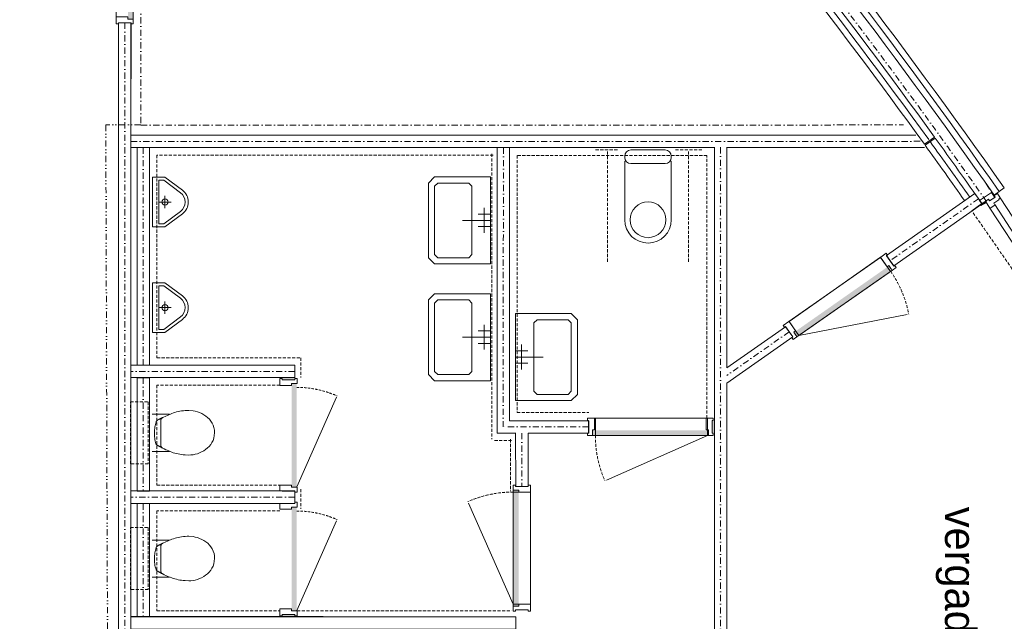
# Model space of a CAD drawing. Extents: x 0 to 84100, y 0 to 59400.
# Tile 6 of 15: x 44946 to 52875, y 21162 to 26004. Entities that reach past the tile are written whole.
import ezdxf

# ---------------------------------------------------------------- set-up
doc = ezdxf.new("R2010")
doc.units = 0
doc.header["$LTSCALE"] = 100
for name, pattern in [('DASHDOT', [1, 0.5, -0.25, 0, -0.25]), ('DASHED', [0.75, 0.5, -0.25]), ('DIVIDE', [1.25, 0.5, -0.25, 0, -0.25, 0, -0.25]), ('HIDDEN', [0.375, 0.25, -0.125])]:
    doc.linetypes.add(name, pattern=pattern)
doc.layers.add('AL$1A---_ALGEMEEN', color=8, linetype='CONTINUOUS')
doc.layers.add('AL22----', color=7, linetype='CONTINUOUS')
doc.styles.add('BURO-025', font='burofont.shx', dxfattribs={"height": 250})

# ---------------------------------------------------------------- blocks, each defined once
blk = doc.blocks.new('17009')
at = {"layer": 'AL$1A---_ALGEMEEN', "color": 0, "linetype": 'HIDDEN', "lineweight": 0}
for p, q in [((-421.8, 0), (-235.8, 0)), ((-325, -900), (-325, 0)), ((433.3, 0), (221.5, 0)), ((325.5, -900), (325.5, 0))]:
    blk.add_line(p, q, dxfattribs=at)
at = {"layer": 'AL$1A---_ALGEMEEN', "color": 0, "linetype": 'Continuous', "lineweight": 0}
for p, q in [((137.5, 0), (-137.5, 0)), ((-187.5, -60), (-187.5, -50)), ((187.5, -60), (187.5, -50)), ((-187.5, -563.6), (-187.5, -90.7)), ((137.5, -110), (-137.5, -110)), ((187.5, -90.7), (187.5, -562.5))]:
    blk.add_line(p, q, dxfattribs=at)
blk.add_circle((0, -562.5), 144, dxfattribs=at)
for centre, radius, start, end in [((-137.5, -50), 50, 90, 180), ((-137.5, -60), 50, 180, 270), ((137.5, -50), 50, 0, 90), ((137.5, -60), 50, 270, 360), ((0, -562.5), 187.5, 180.33613, 359.99999)]:
    blk.add_arc(centre, radius, start, end, dxfattribs=at)
blk = doc.blocks.new('171009')
at = {"layer": 'AL$1A---_ALGEMEEN', "color": 0, "linetype": 'Continuous', "lineweight": 0}
for p, q in [((0, -150), (0, -50)), ((-50, -100), (50, -100))]:
    blk.add_line(p, q, dxfattribs=at)
for points in [[(95, -240), (200, -100), (200, 0), (-200, 0), (-200, -100), (-95, -240)], [(75, -225), (175, -91.7), (175, -50), (-175, -50), (-175, -91.7), (-75, -225)]]:
    blk.add_lwpolyline(points, dxfattribs=at)
blk.add_circle((0, -100), 25, dxfattribs=at)
for radius in [93.75, 118.75]:
    blk.add_arc((0, -168.75), radius, 216.869897, 323.130103, dxfattribs=at)
blk = doc.blocks.new('12STPS')
at = {"layer": 'AL$1A---_ALGEMEEN', "color": 0, "linetype": 'Continuous', "lineweight": 0}
for p, q in [((-500.1, 500.6), (495.6, 499.4)), ((-500, -499.7), (495.5, -499.8))]:
    blk.add_line(p, q, dxfattribs=at)
blk = doc.blocks.new('12004S')
at = {"layer": 'AL$1A---_ALGEMEEN', "color": 0, "linetype": 'Continuous', "lineweight": 0}
blk.add_line((0, 0), (902.2, 400), dxfattribs=at)
at = {"layer": 'AL$1A---_ALGEMEEN', "color": 0, "linetype": 'HIDDEN', "lineweight": 0}
blk.add_arc((2.2, 0), 1000, 0, 23.96249, dxfattribs=at)
blk = doc.blocks.new('172001')
at = {"layer": 'AL$1A---_ALGEMEEN', "color": 0, "linetype": 'Continuous', "lineweight": 0}
for p, q in [((-50, 0), (-50, -100)), ((0, 0), (0, -225)), ((50, 0), (50, -100)), ((-100, -50), (100, -50))]:
    blk.add_line(p, q, dxfattribs=at)
for points in [[(-350, -450), (-300, -500), (300, -500), (350, -450), (350, 0), (-350, 0)], [(-275, -450), (275, -450), (300, -425), (300, -175), (275, -150), (-275, -150), (-300, -175), (-300, -425)]]:
    blk.add_lwpolyline(points, close=True, dxfattribs=at)
blk = doc.blocks.new('*O49')
at = {"layer": 'AL$1A---_ALGEMEEN', "color": 0, "linetype": 'Continuous', "lineweight": 0}
for p, q in [((-69.5, 452), (-69.5, -454)), ((69.5, 469), (69.5, -471))]:
    blk.add_line(p, q, dxfattribs=at)
for points in [[(-69.5, 506), (-69.5, 452), (-67.5, 450), (24.5, 450), (24.5, 467), (52.5, 467), (53.5, 467), (53.5, 467), (67.5, 467), (69.5, 469), (69.5, 506), (50.5, 506), (50.5, 497), (-50.5, 497), (-50.5, 506)], [(-69.5, -508), (-69.5, -454), (-67.5, -452), (24.5, -452), (24.5, -469), (52.5, -469), (53.5, -469), (53.5, -469), (67.5, -469), (69.5, -471), (69.5, -508), (50.5, -508), (50.5, -499), (-50.5, -499), (-50.5, -508)]]:
    blk.add_lwpolyline(points, close=True, dxfattribs=at)
blk.add_solid([(66.5, -467), (26.5, -467), (66.5, 465), (26.5, 465)], dxfattribs=at)
blk = doc.blocks.new('08EDGS')
at = {"layer": 'AL$1A---_ALGEMEEN', "color": 0, "linetype": 'Continuous', "lineweight": 0}
blk.add_line((0, 500), (0, -500), dxfattribs=at)
blk = doc.blocks.new('*O83')
at = {"layer": 'AL$1A---_ALGEMEEN', "color": 0, "linetype": 'Continuous', "lineweight": 0}
for p, q in [((-112.9, 148.9), (-251.6, 148.9)), ((-180.5, 105.3), (-181, 101)), ((-181, 101), (-181, 88.5)), ((-181, 88.5), (-181, 75.8)), ((-180.2, 107.1), (-180.5, 105.3)), ((-179.7, 108.8), (-180.2, 107.1)), ((-179.2, 110.4), (-179.7, 108.8)), ((-178.7, 111.9), (-179.2, 110.4)), ((-177.9, 113.2), (-178.7, 111.9)), ((-176.9, 114.4), (-177.9, 113.2)), ((-176.2, 115.4), (-176.9, 114.4)), ((-175.2, 116.5), (-176.2, 115.4)), ((-174.1, 117.5), (-175.2, 116.5)), ((-173.1, 118.5), (-174.1, 117.5)), ((-171.8, 119.3), (-173.1, 118.5)), ((-170.8, 120.3), (-171.8, 119.3)), ((-169.6, 121), (-170.8, 120.3)), ((-168.5, 121.8), (-169.6, 121)), ((-181, 75.8), (-181, 63.1)), ((-181, 63.1), (-181, 50.4)), ((-181, 50.4), (-181, 37.7)), ((-181, 37.7), (-181, 25)), ((-181, 25), (-181, 12)), ((-181, 12), (-181, -0.7)), ((-181, -0.7), (-181, -13.4)), ((-181, -13.4), (-181, -26.1)), ((-181, -26.1), (-181, -38.8)), ((-181, -38.8), (-181, -51.5)), ((-181, -51.5), (-181, -64.2)), ((-181, -64.2), (-181, -76.9)), ((-181, -76.9), (-181, -102.4)), ((-112.9, -149.5), (-251.6, -149.5)), ((-181, -102.4), (-180.7, -104.1)), ((-180.7, -104.1), (-180.5, -106.2)), ((-180.5, -106.2), (-180.2, -108)), ((-180.2, -108), (-179.7, -109.7)), ((-179.7, -109.7), (-179.2, -111.3)), ((-179.2, -111.3), (-178.7, -112.5)), ((-178.7, -112.5), (-177.9, -114.1)), ((-177.9, -114.1), (-176.9, -115.3)), ((-176.9, -115.3), (-176.2, -116.3)), ((-176.2, -116.3), (-175.2, -117.6)), ((-175.2, -117.6), (-174.1, -118.6)), ((-174.1, -118.6), (-173.1, -119.6)), ((-173.1, -119.6), (-171.8, -120.7)), ((-171.8, -120.7), (-170.8, -121.7)), ((-170.8, -121.7), (-168.5, -123.5))]:
    blk.add_line(p, q, dxfattribs=at)
blk.add_lwpolyline([(-203.6, -103.9), (-201.3, -104.9), (-199.3, -106.2), (-197, -107.4), (-194.7, -109), (-192.2, -110.2), (-189.9, -111.5), (-187.4, -112.8), (-185.1, -114.1), (-182.5, -115.3), (-180, -116.6), (-177.7, -118.1), (-175.2, -119.4), (-172.9, -120.4), (-170.3, -121.7), (-166, -124.2), (-153.8, -130.1), (-141.9, -135.9), (-129.9, -141.2), (-118, -146.6), (-105.8, -151.4), (-93.6, -156), (-81.4, -160.1), (-68.7, -163.9), (-56, -167.2), (-42.7, -170.2), (-29.3, -173), (-15.5, -175.1), (-1.3, -176.8), (13.4, -178.1), (44.4, -179.4), (61, -178.6), (78, -176.6), (95.3, -173), (112.8, -168.2), (130.1, -161.8), (147.1, -154.2), (163.6, -145.1), (179.4, -134.4), (194.4, -122.4), (207.9, -109.2), (220.1, -94.5), (230.5, -78.5), (239.1, -60.9), (245.7, -42.1), (251.6, -0.4), (250.6, 21.4), (246.7, 41.5), (240.4, 60.5), (232, 78.1), (221.6, 94.1), (209.4, 108.8), (195.7, 122.3), (180.7, 134.3), (164.7, 144.9), (147.9, 154.1), (130.6, 162), (113.1, 168.3), (95.5, 173.1), (78.2, 176.7), (44.9, 179.5), (29.4, 179.2), (14.4, 178.5), (0, 177.2), (-14.3, 175.4), (-28, 173.1), (-41.5, 170.3), (-54.4, 167.3), (-67.4, 163.7), (-79.8, 159.7), (-92.3, 155.3), (-104.7, 150.8), (-116.9, 145.7), (-128.9, 140.4), (-141.1, 134.8), (-165.7, 122.6), (-168.3, 121.3), (-170.6, 120.3), (-173.1, 119), (-175.7, 118), (-178.2, 116.7), (-180.5, 115.7), (-183, 114.7), (-185.3, 113.7), (-187.6, 112.4), (-190.1, 111.4), (-192.4, 110.1), (-194.7, 108.8), (-197.3, 107.6), (-199.5, 106.3), (-204.4, 103), (-205.4, 102.2), (-206.4, 101.5), (-207.4, 100.7), (-208.7, 99.9), (-210, 99.2), (-211, 98.4), (-212.3, 97.4), (-213.3, 96.4), (-214.5, 95.6), (-215.6, 94.6), (-216.3, 93.6), (-217.3, 92.6), (-218.1, 91.3), (-218.9, 90.3), (-219.9, 87.5), (-222.4, 77.8), (-224.7, 67.7), (-227, 57.2), (-228.8, 46.6), (-230.6, 35.6), (-231.6, 24.7), (-232.6, 13.5), (-233.1, 2.1), (-233.1, -9.1), (-232.8, -20.5), (-232.1, -32.2), (-230.8, -43.7), (-229, -55.1), (-226.5, -66.5), (-220.4, -89.4), (-219.9, -90.4), (-219.4, -91.4), (-218.6, -92.2), (-217.8, -93.2), (-216.8, -94.2), (-216.1, -95.2), (-215.1, -96), (-213.8, -97), (-212.8, -97.8), (-211.5, -98.8), (-210.2, -99.6), (-209, -100.6), (-207.7, -101.3), (-206.2, -102.1), (-203.6, -103.9)], close=True, dxfattribs=at)
blk = doc.blocks.new('*O82')
at = {"layer": 'AL$1A---_ALGEMEEN', "color": 0, "linetype": 'HIDDEN', "lineweight": 0}
blk.add_lwpolyline([(-338.7, 249), (-196.8, 249), (-196.8, -249), (-338.7, -249)], close=True, dxfattribs=at)
at = {"layer": 'AL$1A---_ALGEMEEN', "color": 0, "linetype": 'Continuous', "lineweight": 0}
blk.add_blockref('*O83', (87.1, 0.6), dxfattribs=at)
blk = doc.blocks.new('*O85')
at = {"layer": 'AL$1A---_ALGEMEEN', "color": 0, "linetype": 'Continuous', "lineweight": 0}
for p, q in [((-112.9, 148.9), (-251.6, 148.9)), ((-180.5, 105.3), (-181, 101)), ((-181, 101), (-181, 88.5)), ((-181, 88.5), (-181, 75.8)), ((-180.2, 107.1), (-180.5, 105.3)), ((-179.7, 108.8), (-180.2, 107.1)), ((-179.2, 110.4), (-179.7, 108.8)), ((-178.7, 111.9), (-179.2, 110.4)), ((-177.9, 113.2), (-178.7, 111.9)), ((-176.9, 114.4), (-177.9, 113.2)), ((-176.2, 115.4), (-176.9, 114.4)), ((-175.2, 116.5), (-176.2, 115.4)), ((-174.1, 117.5), (-175.2, 116.5)), ((-173.1, 118.5), (-174.1, 117.5)), ((-171.8, 119.3), (-173.1, 118.5)), ((-170.8, 120.3), (-171.8, 119.3)), ((-169.6, 121), (-170.8, 120.3)), ((-168.5, 121.8), (-169.6, 121)), ((-181, 75.8), (-181, 63.1)), ((-181, 63.1), (-181, 50.4)), ((-181, 50.4), (-181, 37.7)), ((-181, 37.7), (-181, 25)), ((-181, 25), (-181, 12)), ((-181, 12), (-181, -0.7)), ((-181, -0.7), (-181, -13.4)), ((-181, -13.4), (-181, -26.1)), ((-181, -26.1), (-181, -38.8)), ((-181, -38.8), (-181, -51.5)), ((-181, -51.5), (-181, -64.2)), ((-181, -64.2), (-181, -76.9)), ((-181, -76.9), (-181, -102.4)), ((-112.9, -149.5), (-251.6, -149.5)), ((-181, -102.4), (-180.7, -104.1)), ((-180.7, -104.1), (-180.5, -106.2)), ((-180.5, -106.2), (-180.2, -108)), ((-180.2, -108), (-179.7, -109.7)), ((-179.7, -109.7), (-179.2, -111.3)), ((-179.2, -111.3), (-178.7, -112.5)), ((-178.7, -112.5), (-177.9, -114.1)), ((-177.9, -114.1), (-176.9, -115.3)), ((-176.9, -115.3), (-176.2, -116.3)), ((-176.2, -116.3), (-175.2, -117.6)), ((-175.2, -117.6), (-174.1, -118.6)), ((-174.1, -118.6), (-173.1, -119.6)), ((-173.1, -119.6), (-171.8, -120.7)), ((-171.8, -120.7), (-170.8, -121.7)), ((-170.8, -121.7), (-168.5, -123.5))]:
    blk.add_line(p, q, dxfattribs=at)
blk.add_lwpolyline([(-203.6, -103.9), (-201.3, -104.9), (-199.3, -106.2), (-197, -107.4), (-194.7, -109), (-192.2, -110.2), (-189.9, -111.5), (-187.4, -112.8), (-185.1, -114.1), (-182.5, -115.3), (-180, -116.6), (-177.7, -118.1), (-175.2, -119.4), (-172.9, -120.4), (-170.3, -121.7), (-166, -124.2), (-153.8, -130.1), (-141.9, -135.9), (-129.9, -141.2), (-118, -146.6), (-105.8, -151.4), (-93.6, -156), (-81.4, -160.1), (-68.7, -163.9), (-56, -167.2), (-42.7, -170.2), (-29.3, -173), (-15.5, -175.1), (-1.3, -176.8), (13.4, -178.1), (44.4, -179.4), (61, -178.6), (78, -176.6), (95.3, -173), (112.8, -168.2), (130.1, -161.8), (147.1, -154.2), (163.6, -145.1), (179.4, -134.4), (194.4, -122.4), (207.9, -109.2), (220.1, -94.5), (230.5, -78.5), (239.1, -60.9), (245.7, -42.1), (251.6, -0.4), (250.6, 21.4), (246.7, 41.5), (240.4, 60.5), (232, 78.1), (221.6, 94.1), (209.4, 108.8), (195.7, 122.3), (180.7, 134.3), (164.7, 144.9), (147.9, 154.1), (130.6, 162), (113.1, 168.3), (95.5, 173.1), (78.2, 176.7), (44.9, 179.5), (29.4, 179.2), (14.4, 178.5), (0, 177.2), (-14.3, 175.4), (-28, 173.1), (-41.5, 170.3), (-54.4, 167.3), (-67.4, 163.7), (-79.8, 159.7), (-92.3, 155.3), (-104.7, 150.8), (-116.9, 145.7), (-128.9, 140.4), (-141.1, 134.8), (-165.7, 122.6), (-168.3, 121.3), (-170.6, 120.3), (-173.1, 119), (-175.7, 118), (-178.2, 116.7), (-180.5, 115.7), (-183, 114.7), (-185.3, 113.7), (-187.6, 112.4), (-190.1, 111.4), (-192.4, 110.1), (-194.7, 108.8), (-197.3, 107.6), (-199.5, 106.3), (-204.4, 103), (-205.4, 102.2), (-206.4, 101.5), (-207.4, 100.7), (-208.7, 99.9), (-210, 99.2), (-211, 98.4), (-212.3, 97.4), (-213.3, 96.4), (-214.5, 95.6), (-215.6, 94.6), (-216.3, 93.6), (-217.3, 92.6), (-218.1, 91.3), (-218.9, 90.3), (-219.9, 87.5), (-222.4, 77.8), (-224.7, 67.7), (-227, 57.2), (-228.8, 46.6), (-230.6, 35.6), (-231.6, 24.7), (-232.6, 13.5), (-233.1, 2.1), (-233.1, -9.1), (-232.8, -20.5), (-232.1, -32.2), (-230.8, -43.7), (-229, -55.1), (-226.5, -66.5), (-220.4, -89.4), (-219.9, -90.4), (-219.4, -91.4), (-218.6, -92.2), (-217.8, -93.2), (-216.8, -94.2), (-216.1, -95.2), (-215.1, -96), (-213.8, -97), (-212.8, -97.8), (-211.5, -98.8), (-210.2, -99.6), (-209, -100.6), (-207.7, -101.3), (-206.2, -102.1), (-203.6, -103.9)], close=True, dxfattribs=at)
blk = doc.blocks.new('*O84')
at = {"layer": 'AL$1A---_ALGEMEEN', "color": 0, "linetype": 'HIDDEN', "lineweight": 0}
blk.add_lwpolyline([(-338.7, 249), (-196.8, 249), (-196.8, -249), (-338.7, -249)], close=True, dxfattribs=at)
at = {"layer": 'AL$1A---_ALGEMEEN', "color": 0, "linetype": 'Continuous', "lineweight": 0}
blk.add_blockref('*O85', (87.1, 0.6), dxfattribs=at)
blk = doc.blocks.new('*O101')
at = {"layer": 'AL$1A---_ALGEMEEN', "color": 0, "linetype": 'Continuous', "lineweight": 0}
for p, q in [((-69.5, -469), (-69.5, 469)), ((69.5, -452), (69.5, 452))]:
    blk.add_line(p, q, dxfattribs=at)
for points in [[(69.5, 506), (69.5, 452), (67.5, 450), (-24.5, 450), (-24.5, 467), (-52.5, 467), (-53.5, 467), (-53.5, 467), (-67.5, 467), (-69.5, 469), (-69.5, 506), (-50.5, 506), (-50.5, 497), (50.5, 497), (50.5, 506)], [(69.5, -506), (69.5, -452), (67.5, -450), (-24.5, -450), (-24.5, -467), (-52.5, -467), (-53.5, -467), (-53.5, -467), (-67.5, -467), (-69.5, -469), (-69.5, -506), (-50.5, -506), (-50.5, -497), (50.5, -497), (50.5, -506)]]:
    blk.add_lwpolyline(points, close=True, dxfattribs=at)
blk.add_solid([(-66.5, 465), (-26.5, 465), (-66.5, -465), (-26.5, -465)], dxfattribs=at)
blk = doc.blocks.new('*O105')
at = {"layer": 'AL$1A---_ALGEMEEN', "color": 0, "linetype": 'Continuous', "lineweight": 0}
for p, q in [((-410.1, -202.4), (330.4, 316.2)), ((-344.3, -326), (424.1, 212.1))]:
    blk.add_line(p, q, dxfattribs=at)
for points in [[(374.7, 347.1), (330.4, 316.2), (329.9, 313.4), (382.7, 238), (396.6, 247.8), (412.7, 224.8), (413.3, 224), (413.3, 224), (421.3, 212.5), (424.1, 212.1), (454.4, 233.3), (443.5, 248.8), (436.1, 243.7), (378.2, 326.4), (385.6, 331.6)], [(-454.3, -233.3), (-410.1, -202.4), (-407.3, -202.8), (-354.5, -278.2), (-368.5, -288), (-352.4, -310.9), (-351.8, -311.7), (-351.8, -311.7), (-343.8, -323.2), (-344.3, -326), (-374.6, -347.2), (-385.5, -331.6), (-378.1, -326.5), (-436, -243.7), (-443.4, -248.9)]]:
    blk.add_lwpolyline(points, close=True, dxfattribs=at)
blk.add_solid([(419.1, 212.2), (396.1, 245), (-342.7, -321.2), (-365.7, -288.4)], dxfattribs=at)
blk = doc.blocks.new('*O106')
at = {"layer": 'AL$1A---_ALGEMEEN', "color": 0, "linetype": 'Continuous', "lineweight": 0}
for p, q in [((452, 69.5), (-452, 69.5)), ((469, -69.5), (-469, -69.5))]:
    blk.add_line(p, q, dxfattribs=at)
for points in [[(-506, 69.5), (-452, 69.5), (-450, 67.5), (-450, -24.5), (-467, -24.5), (-467, -52.5), (-467, -53.5), (-467, -53.5), (-467, -67.5), (-469, -69.5), (-506, -69.5), (-506, -50.5), (-497, -50.5), (-497, 50.5), (-506, 50.5)], [(506, 69.5), (452, 69.5), (450, 67.5), (450, -24.5), (467, -24.5), (467, -52.5), (467, -53.5), (467, -53.5), (467, -67.5), (469, -69.5), (506, -69.5), (506, -50.5), (497, -50.5), (497, 50.5), (506, 50.5)]]:
    blk.add_lwpolyline(points, close=True, dxfattribs=at)
blk.add_solid([(-465, -66.5), (-465, -26.5), (465, -66.5), (465, -26.5)], dxfattribs=at)

msp = doc.modelspace()

# ---------------------------------------------------------------- linework, layer by layer
at = {"layer": 'AL$1A---_ALGEMEEN', "linetype": 'Continuous', "lineweight": 0}
for p, q in [((45742.1, 25979.2), (45741.6, 17274.2)), ((45742.1, 25979.2), (45842.1, 25979.2)), ((45842.1, 25979.2), (45842, 25074.5)), ((52162.5, 25074.8), (45842, 25074.4)), ((52231.7, 25001.1), (52312.7, 25059.6)), ((52306.9, 25067.8), (52306.8, 25067.8)), ((52318.5, 25051.5), (52237.4, 24993)), ((45842, 24974.5), (45841.9, 23174.8)), ((50540.1, 24974.7), (45842, 24974.4)), ((45891.3, 24974.2), (45891.3, 23222.5)), ((45891.3, 24974.2), (45991.3, 24974.2)), ((45991.3, 24974.2), (45991.3, 23222.5)), ((48790.9, 24974.6), (48789.9, 22676.5)), ((48890.9, 24974.6), (48889.9, 22776.5)), ((50540.1, 24977.3), (50540.6, 19774.5)), ((50640.1, 24977.3), (50640.3, 23201.5)), ((50640.1, 24977.3), (50640.3, 23201.5)), ((52232.5, 24974.8), (50640.1, 24974.7)), ((52638.4, 24603.8), (51927.3, 24105.9)), ((52638.4, 24603.8), (52695.8, 24521.9)), ((52792.7, 24592.4), (52874.6, 24649.8)), ((52695.8, 24521.9), (51984.7, 24024)), ((52612.7, 24465.9), (52694.6, 24523.4)), ((53666.9, 23181.8), (52797.5, 24515.5)), ((54652.7, 21792.2), (52842.4, 24569.2)), ((54544.9, 21748.8), (52759.2, 24488.1)), ((51927.3, 24105.9), (51984.7, 24024)), ((51113.6, 23532.8), (50640.3, 23201.4)), ((50640.3, 23201.5), (51113.6, 23532.8)), ((51113.6, 23532.8), (51171, 23450.9)), ((51171, 23450.9), (50640.3, 23079.3)), ((47160.3, 23222.5), (45841.9, 23222.7)), ((45891.3, 23222.5), (45991.3, 23222.5)), ((47160.3, 23222.5), (47160.3, 23122.5)), ((47160.3, 23122.5), (45841.9, 23122.7)), ((45841.9, 23074.8), (45841.9, 22175.1)), ((45891.3, 23122.2), (45891.3, 22210.5)), ((45891.3, 23122.2), (45991.3, 23122.2)), ((45991.3, 23122.2), (45991.3, 22210.5)), ((50640.3, 23079.5), (50640.6, 19774.5)), ((49528.2, 22776.5), (48890.9, 22776.5)), ((49528.2, 22776.5), (49528.2, 22676.5)), ((48940.9, 22676.5), (48790.9, 22676.5)), ((48939.8, 22676.5), (48940.3, 22247.4)), ((49039.8, 22676.5), (49040.3, 22247.5)), ((49528.2, 22676.5), (49040.9, 22676.5)), ((47160.3, 22210.8), (45841.9, 22211)), ((45891.3, 22210.5), (45991.3, 22210.5)), ((47160.3, 22210.8), (47160.3, 22110.8)), ((48940.3, 22247.4), (49040.3, 22247.5)), ((45841.9, 22075.1), (45841.8, 21174.9)), ((47160.3, 22110.8), (45841.9, 22111)), ((45891.3, 22110.2), (45891.3, 21198.5)), ((45891.3, 22110.2), (45991.3, 22110.2)), ((45991.3, 22110.2), (45991.3, 21198.5)), ((48940.3, 21253.5), (49040.3, 21253.5)), ((48940.3, 21253.5), (49040.3, 21253.5)), ((48940.3, 21253.5), (49040.3, 21253.5)), ((48940.3, 21253.5), (49040.3, 21253.5)), ((48940.3, 21198.8), (45841.8, 21198.8)), ((45891.3, 21198.5), (45991.3, 21198.5)), ((48940.3, 21198.8), (48940.3, 21098.8))]:
    msp.add_line(p, q, dxfattribs=at)
at = {"layer": 'AL$1A---_ALGEMEEN', "linetype": 'DASHDOT', "lineweight": 0}
for p, q in [((45792.1, 25979.2), (45791.6, 17274.2)), ((52197.5, 25024.8), (45842, 25024.4)), ((45941.3, 24974.2), (45941.3, 23222.5)), ((48840.9, 24974.6), (48839.9, 22726.5)), ((50590.1, 24977.3), (50590.6, 19774.5)), ((52667.1, 24562.8), (51956, 24064.9)), ((51142.3, 23491.8), (50640.3, 23140.3)), ((47160.3, 23172.5), (45841.9, 23172.7)), ((45941.3, 23122.2), (45941.3, 22210.5)), ((49528.2, 22726.5), (48840.9, 22726.5)), ((48989.8, 22676.5), (48990.3, 22247.4)), ((47160.3, 22160.8), (45841.9, 22161)), ((45941.3, 22110.2), (45941.3, 21198.5))]:
    msp.add_line(p, q, dxfattribs=at)
at = {"layer": 'AL$1A---_ALGEMEEN', "linetype": 'HIDDEN', "lineweight": 0}
for p, q in [((48748.5, 24924.5), (48747.5, 22626.5)), ((47210.1, 23282.5), (47210.1, 23122.7)), ((48907.5, 22616.5), (48757.5, 22616.5)), ((48897.5, 22626.5), (48897.5, 22210.5)), ((47210.1, 22225.8), (47210.1, 22066)), ((47180.3, 21246.2), (48907.5, 21246.2))]:
    msp.add_line(p, q, dxfattribs=at)
at = {"layer": 'AL$1A---_ALGEMEEN', "linetype": 'DASHED', "lineweight": 0}
msp.add_line((52798, 24577.6), (52713.6, 24707.1), dxfattribs=at)
at = {"layer": 'AL$1A---_ALGEMEEN', "linetype": 'DASHDOT', "lineweight": 0}
msp.add_lwpolyline([(48629.2, 29596.4), (47987.5, 29025.9), (45921.3, 29025.9), (45921.3, 25154.8), (52063.3, 25156.4)], dxfattribs=at)
at = {"layer": 'AL$1A---_ALGEMEEN', "linetype": 'Continuous', "lineweight": 0}
for points in [[(45841.3, 25978.9), (45841.3, 17274.2), (45741.6, 17274.2), (45741.6, 25978.9)], [(52797.5, 24574), (52772.4, 24612.5), (52676.1, 24549.7), (52693.5, 24522.9), (52748.8, 24559), (52756.5, 24547.2)], [(52723.7, 24542.6), (52759.2, 24488.1), (52761.9, 24487.5), (52799.6, 24512.1), (52790.4, 24526.4), (52832.2, 24553.7), (52832.5, 24555), (52830.1, 24558.8), (52841.8, 24566.5), (52842.4, 24569.2), (52819.2, 24604.8), (52794.1, 24588.4), (52801.7, 24576.7), (52756.5, 24547.2), (52748.8, 24559)], [(51958.2, 23978.3), (51878.5, 24092.2), (51141.2, 23575.9), (51221, 23462.1)], [(47160.3, 23223), (45841.3, 23223), (45841.3, 23122.7), (47160.3, 23122.7)], [(47040.3, 23115), (47040.3, 23061), (47042.3, 23059), (47134.3, 23059), (47134.3, 23076), (47162.3, 23076), (47163.3, 23076), (47163.3, 23076), (47177.3, 23076), (47179.3, 23078), (47179.3, 23115), (47160.3, 23115), (47160.3, 23106), (47059.3, 23106), (47059.3, 23115)], [(50483.7, 22657), (50483.7, 22796), (49583.7, 22796), (49583.7, 22657)], [(47160.3, 22211), (45841.3, 22211), (45841.3, 22110.7), (47160.3, 22110.7)], [(47040.3, 22211), (47040.3, 22256), (47042.3, 22258), (47134.3, 22258), (47134.3, 22241), (47162.3, 22241), (47163.3, 22241), (47163.3, 22241), (47177.3, 22241), (47179.3, 22239), (47179.3, 22202), (47160.3, 22202), (47160.3, 22211), (47059.3, 22211), (47059.3, 22211)], [(48920.8, 22200.5), (49059.8, 22200.5), (49059.8, 21300.5), (48920.8, 21300.5)], [(47040.3, 22110.7), (47040.3, 22065.7), (47042.3, 22063.7), (47134.3, 22063.7), (47134.3, 22080.7), (47162.3, 22080.7), (47163.3, 22080.7), (47163.3, 22080.7), (47177.3, 22080.7), (47179.3, 22082.7), (47179.3, 22119.7), (47160.3, 22119.7), (47160.3, 22110.7), (47059.3, 22110.7), (47059.3, 22110.7)], [(47040.3, 21206.7), (47040.3, 21260.7), (47042.3, 21262.7), (47134.3, 21262.7), (47134.3, 21245.7), (47162.3, 21245.7), (47163.3, 21245.7), (47163.3, 21245.7), (47177.3, 21245.7), (47179.3, 21243.7), (47179.3, 21206.7), (47160.3, 21206.7), (47160.3, 21215.7), (47059.3, 21215.7), (47059.3, 21206.7)], [(48940.3, 21198.8), (45841.3, 21202), (45841.2, 21100.8), (48940.2, 21097.6)]]:
    msp.add_lwpolyline(points, close=True, dxfattribs=at)
at = {"layer": 'AL$1A---_ALGEMEEN', "linetype": 'DIVIDE', "lineweight": 0}
msp.add_lwpolyline([(45921.3, 25157.3), (45639, 25157.3), (45664.8, 17433.1), (37251.6, 17432.6)], dxfattribs=at)
at = {"layer": 'AL$1A---_ALGEMEEN', "linetype": 'HIDDEN', "lineweight": 0}
for points in [[(48758.5, 24914.5), (46051.3, 24914.5), (46051.3, 23282.5), (47210.1, 23282.5)], [(50480.7, 22796), (50480.7, 24911.8), (48950.8, 24911.8), (48950.8, 22841.7), (49528.2, 22841.7)], [(47041.3, 23062.7), (46051.3, 23062.7), (46051.3, 22258.7), (47041.3, 22258.7)], [(47041.3, 22050.7), (46051.3, 22050.7), (46051.3, 21246.7), (47041.3, 21246.7)]]:
    msp.add_lwpolyline(points, dxfattribs=at)
at = {"layer": 'AL$1A---_ALGEMEEN', "linetype": 'Continuous', "lineweight": 0}
for radius, start, end in [(49168, 35.06967, 40.15707), (49218, 35.06958, 40.14241), (49118, 35.06967, 40.14244), (48948, 35.85108, 40.12451), (48998, 35.83936, 40.1388), (48898, 35.83934, 40.13915), (48898, 35.1843, 35.82773), (48948, 35.1843, 35.82773), (48998, 35.06952, 35.82768)]:
    msp.add_arc((12591.9, -3629.4), radius, start, end, dxfattribs=at)
at = {"layer": 'AL$1A---_ALGEMEEN', "linetype": 'DASHDOT', "lineweight": 0}
msp.add_arc((12591.9, -3629.4), 49038, 35.06157, 40.09216, dxfattribs=at)
at = {"layer": 'AL$1A---_ALGEMEEN', "linetype": 'HIDDEN', "lineweight": 0}
msp.add_arc((12591.9, -3629.4), 48898, 26.35991, 35.06821, dxfattribs=at)
at = {"layer": 'AL$1A---_ALGEMEEN', "linetype": 'Continuous', "lineweight": 0}
for points in [[(52723.7, 24542.6), (52676.8, 24512), (52732.4, 24529.2), (52685.8, 24503.6)], [(47059.3, 23106), (47160.3, 23106), (47059.3, 23124), (47160.3, 23124)], [(47176.3, 22243), (47136.3, 22243), (47176.3, 23073), (47136.3, 23073)], [(50521.7, 22676), (50539.7, 22676), (50521.7, 22777), (50539.7, 22777)], [(47176.3, 21247.7), (47136.3, 21247.7), (47176.3, 22077.7), (47136.3, 22077.7)], [(47059.3, 21197.7), (47160.3, 21197.7), (47059.3, 21215.7), (47160.3, 21215.7)]]:
    msp.add_solid(points, dxfattribs=at)

# ---------------------------------------------------------------- block references
for name, p in [('*O49', (45791.1, 26478.2)), ('17009', (50005.8, 24955.8)), ('*O105', (51549.3, 23776.9)), ('*O84', (46176.7, 22678.5)), ('*O106', (50024.7, 22726.5)), ('*O101', (48990.3, 21750.5)), ('*O82', (46176.8, 21666.5))]:
    msp.add_blockref(name, p, dxfattribs=at)
at = {"layer": 'AL$1A---_ALGEMEEN', "linetype": 'Continuous', "lineweight": 0, "yscale": -1}
for name, p, rotation in [('171009', (46015.5, 24536.4), 270), ('172001', (48737, 24388.4), 90), ('171009', (46015.5, 23686.3), 270), ('172001', (48737, 23448.4), 90), ('172001', (48937.5, 23288.3), 270)]:
    msp.add_blockref(name, p, dxfattribs=dict(at, rotation=rotation))
at = {"layer": 'AL$1A---_ALGEMEEN', "linetype": 'Continuous', "lineweight": 0}
for name, p, xscale, yscale, zscale, rotation in [('12004S', (51220.3, 23462.4), 0.8999977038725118, -0.8999977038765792, 0.8999990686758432, 34.91656305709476), ('12004S', (47176.3, 22243), 0.7999981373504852, -0.7999981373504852, 0.7999981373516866, 90), ('12STPS', (50033.2, 22726.5), 0.8999990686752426, -0.1390001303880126, 0.8999990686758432, 180), ('12004S', (50483.7, 22657), 0.8999990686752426, 0.8999990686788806, 0.8999990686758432, 180), ('08EDGS', (47110.8, 22210), 0.1000009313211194, 0.1000009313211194, 0.1000009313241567, 90), ('12004S', (48920.8, 21300.5), 0.8999990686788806, 0.8999990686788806, 0.8999990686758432, 90), ('12STPS', (48990.3, 21750.5), 0.8999990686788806, -0.1390001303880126, 0.8999990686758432, 90), ('12004S', (47176.3, 21247.7), 0.7999981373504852, -0.7999981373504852, 0.7999981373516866, 90)]:
    msp.add_blockref(name, p, dxfattribs=dict(at, xscale=xscale, yscale=yscale, zscale=zscale, rotation=rotation))

# ---------------------------------------------------------------- texts
at = {"layer": 'AL22----', "linetype": 'Continuous', "style": 'BURO-025'}
msp.add_text('vergaderruimte', height=250, rotation=270, dxfattribs=at).set_placement((52397.5, 22083.4))

doc.saveas('drawing.dxf')
